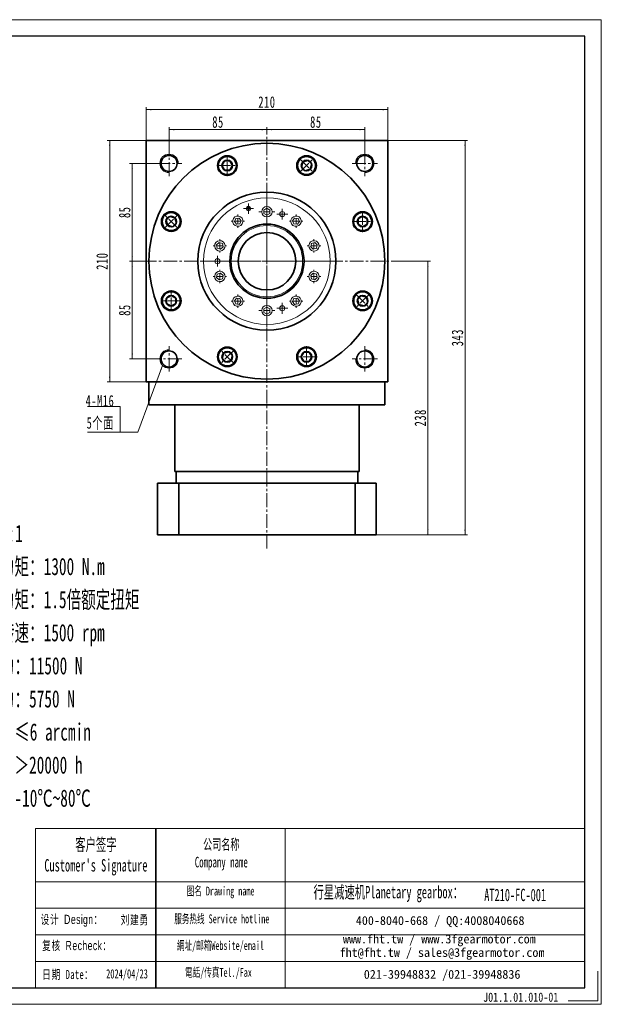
# Model space of a CAD drawing. Header units: millimetres. Extents: x 2030 to 3246, y 2121 to 2978.
# Tile 5 of 5: x 2741 to 3246, y 2121 to 2978. Entities that reach past the tile are written whole.
import ezdxf

# ---------------------------------------------------------------- set-up
doc = ezdxf.new("R2010")
doc.units = ezdxf.units.MM
doc.set_wipeout_variables(frame=1)
doc.linetypes.add('点画线', pattern=[18, 12, -2, 2, -2])
doc.layers.get('0').update_dxf_attribs({"lineweight": 35})
doc.layers.add('6文字层', color=3, linetype='Continuous')
for name, color, linetype, lineweight in [('7标注层', 4, 'Continuous', 18), ('SLD-0', 7, 'Continuous', 18), ('中心线层', 1, '点画线', 18), ('图框_外框线', 7, 'Continuous', 18), ('尺寸线层', 3, 'Continuous', 18), ('粗实线层', 7, 'Continuous', 35)]:
    doc.layers.add(name, color=color, linetype=linetype, lineweight=lineweight)
doc.styles.add('SLDTEXTSTYLE4', font='txt', dxfattribs={"width": 0.611111})
doc.styles.add('标准', font='txt', dxfattribs={"width": 0.667})
doc.styles.add('样式 1', font='txt', dxfattribs={"width": 0.8})
doc.dimstyles.new('a4-1-1.5', dxfattribs={"dimtxt": 4.5, "dimasz": 4.5, "dimexe": 2.25, "dimexo": 0, "dimgap": 0.75, "dimtad": 1, "dimdec": 3, "dimdsep": 46, "dimtxsty": '标准', "dimblk": '_CAXARROW', "dimcen": 0, "dimdle": 9, "dimazin": 2, "dimtfac": 0.707107, "dimtdec": 3, "dimtix": 1, "dimtmove": 2, "dimatfit": 3, "dimfxl": 0, "dimfrac": 2, "dimtolj": 1, "dimarcsym": 0})

# ---------------------------------------------------------------- blocks, each defined once
blk = doc.blocks.new('*X1')
at = {"layer": '尺寸线层', "linetype": 'Continuous'}
blk.add_hatch(color=0, dxfattribs=at).paths.add_polyline_path([(36.94, 58.02), (35.9, 53.6), (34.84, 54)], flags=0)
at = {"layer": '尺寸线层', "color": 0, "linetype": 'Continuous'}
blk.add_line((36.94, 58.02), (15.29, 0), dxfattribs=at)
at = {"layer": '尺寸线层', "color": 0}
for p, q in [((0, 22.42), (-28.41, 22.42)), ((0, 0), (0, 22.42)), ((0, 0), (-28.41, 0)), ((15.29, 0), (0, 0))]:
    blk.add_line(p, q, dxfattribs=at)
at = {"layer": '尺寸线层', "color": 0, "insert": (-5, 2), "char_height": 10, "width": 46.8126, "attachment_point": 9, "line_spacing_factor": 1.15057, "style": '标准'}
blk.add_mtext('\\T1.1;4-M16\\P5个面', dxfattribs=at)
blk = doc.blocks.new('*X2')
at = {"layer": '尺寸线层', "linetype": 'Continuous'}
for points in [[(2850.35, 2899.31), (2854.85, 2899.87), (2854.85, 2898.75)], [(3060.35, 2899.31), (3055.85, 2899.87), (3055.85, 2898.75)]]:
    blk.add_hatch(color=0, dxfattribs=at).paths.add_polyline_path(points, flags=0)
at = {"layer": '尺寸线层', "color": 0, "linetype": 'Continuous'}
for p, q in [((2850.35, 2872.56), (2850.35, 2901.56)), ((2850.35, 2899.31), (3060.35, 2899.31)), ((3060.35, 2872.56), (3060.35, 2901.56))]:
    blk.add_line(p, q, dxfattribs=at)
at = {"layer": '尺寸线层', "color": 0, "insert": (2955.35, 2905.85), "char_height": 10, "width": 27.0117, "attachment_point": 5, "line_spacing_factor": 1.15057, "style": '标准'}
blk.add_mtext('\\T1.1;210', dxfattribs=at)
blk = doc.blocks.new('_CAXARROW')
blk.add_hatch(color=0).paths.add_polyline_path([(0, 0), (-1, 0.125), (-1, -0.125)], flags=0)
blk = doc.blocks.new('*X3')
at = {"layer": '尺寸线层', "linetype": 'Continuous'}
for points in [[(2818.73, 2872.56), (2818.17, 2868.06), (2819.29, 2868.06)], [(2818.73, 2662.56), (2818.17, 2667.06), (2819.29, 2667.06)]]:
    blk.add_hatch(color=0, dxfattribs=at).paths.add_polyline_path(points, flags=0)
at = {"layer": '尺寸线层', "color": 0, "linetype": 'Continuous'}
for p, q in [((2850.35, 2872.56), (2816.48, 2872.56)), ((2818.73, 2662.56), (2818.73, 2872.56)), ((2850.35, 2662.56), (2816.48, 2662.56))]:
    blk.add_line(p, q, dxfattribs=at)
at = {"layer": '尺寸线层', "color": 0, "insert": (2812.18, 2767.56), "char_height": 10, "width": 27.0117, "attachment_point": 5, "rotation": 90, "line_spacing_factor": 1.15057, "style": '标准'}
blk.add_mtext('\\T1.1;210', dxfattribs=at)
blk = doc.blocks.new('*X4')
at = {"layer": '尺寸线层', "linetype": 'Continuous'}
for points in [[(2870.35, 2881.94), (2874.85, 2882.51), (2874.85, 2881.38)], [(2955.35, 2881.94), (2950.85, 2882.51), (2950.85, 2881.38)]]:
    blk.add_hatch(color=0, dxfattribs=at).paths.add_polyline_path(points, flags=0)
at = {"layer": '尺寸线层', "color": 0, "linetype": 'Continuous'}
for p, q in [((2870.35, 2863.56), (2870.35, 2884.19)), ((2870.35, 2881.94), (2955.35, 2881.94)), ((2955.35, 2880.67), (2955.35, 2884.19))]:
    blk.add_line(p, q, dxfattribs=at)
at = {"layer": '尺寸线层', "color": 0, "insert": (2912.85, 2888.49), "char_height": 10, "width": 20, "attachment_point": 5, "line_spacing_factor": 1.15057, "style": '标准'}
blk.add_mtext('\\T1.1;85', dxfattribs=at)
blk = doc.blocks.new('*X5')
at = {"layer": '尺寸线层', "linetype": 'Continuous'}
for points in [[(2955.35, 2881.94), (2959.85, 2882.51), (2959.85, 2881.38)], [(3040.35, 2881.94), (3035.85, 2882.51), (3035.85, 2881.38)]]:
    blk.add_hatch(color=0, dxfattribs=at).paths.add_polyline_path(points, flags=0)
at = {"layer": '尺寸线层', "color": 0, "linetype": 'Continuous'}
for p, q in [((2955.35, 2880.67), (2955.35, 2884.19)), ((2955.35, 2881.94), (3040.35, 2881.94)), ((3040.35, 2863.56), (3040.35, 2884.19))]:
    blk.add_line(p, q, dxfattribs=at)
at = {"layer": '尺寸线层', "color": 0, "insert": (2997.85, 2888.49), "char_height": 10, "width": 20, "attachment_point": 5, "line_spacing_factor": 1.15057, "style": '标准'}
blk.add_mtext('\\T1.1;85', dxfattribs=at)
blk = doc.blocks.new('*X6')
at = {"layer": '尺寸线层', "linetype": 'Continuous'}
for points in [[(2838.32, 2852.56), (2837.76, 2848.06), (2838.89, 2848.06)], [(2838.32, 2767.56), (2837.76, 2772.06), (2838.89, 2772.06)]]:
    blk.add_hatch(color=0, dxfattribs=at).paths.add_polyline_path(points, flags=0)
at = {"layer": '尺寸线层', "color": 0, "linetype": 'Continuous'}
for p, q in [((2859.35, 2852.56), (2836.07, 2852.56)), ((2838.32, 2767.56), (2838.32, 2852.56)), ((2847.35, 2767.56), (2836.07, 2767.56))]:
    blk.add_line(p, q, dxfattribs=at)
at = {"layer": '尺寸线层', "color": 0, "insert": (2831.78, 2810.06), "char_height": 10, "width": 20, "attachment_point": 5, "rotation": 90, "line_spacing_factor": 1.15057, "style": '标准'}
blk.add_mtext('\\T1.1;85', dxfattribs=at)
blk = doc.blocks.new('*X7')
at = {"layer": '尺寸线层', "linetype": 'Continuous'}
for points in [[(2838.32, 2767.56), (2838.89, 2763.06), (2837.76, 2763.06)], [(2838.32, 2682.56), (2838.89, 2687.06), (2837.76, 2687.06)]]:
    blk.add_hatch(color=0, dxfattribs=at).paths.add_polyline_path(points, flags=0)
at = {"layer": '尺寸线层', "color": 0, "linetype": 'Continuous'}
for p, q in [((2847.35, 2767.56), (2836.07, 2767.56)), ((2838.32, 2767.56), (2838.32, 2682.56)), ((2859.35, 2682.56), (2836.07, 2682.56))]:
    blk.add_line(p, q, dxfattribs=at)
at = {"layer": '尺寸线层', "color": 0, "insert": (2831.78, 2725.06), "char_height": 10, "width": 20, "attachment_point": 5, "rotation": 90, "line_spacing_factor": 1.15057, "style": '标准'}
blk.add_mtext('\\T1.1;85', dxfattribs=at)
blk = doc.blocks.new('*X8')
at = {"layer": '尺寸线层', "linetype": 'Continuous'}
for points in [[(3095.2, 2767.56), (3095.76, 2763.06), (3094.63, 2763.06)], [(3095.2, 2529.56), (3095.76, 2534.06), (3094.63, 2534.06)]]:
    blk.add_hatch(color=0, dxfattribs=at).paths.add_polyline_path(points, flags=0)
at = {"layer": '尺寸线层', "color": 0, "linetype": 'Continuous'}
for p, q in [((3063.35, 2767.56), (3097.45, 2767.56)), ((3095.2, 2767.56), (3095.2, 2529.56)), ((3050.35, 2529.56), (3097.45, 2529.56))]:
    blk.add_line(p, q, dxfattribs=at)
at = {"layer": '尺寸线层', "color": 0, "insert": (3088.65, 2631.4), "char_height": 10, "width": 26.3627, "attachment_point": 5, "rotation": 90, "line_spacing_factor": 1.15057, "style": '标准'}
blk.add_mtext('\\T1.1;238', dxfattribs=at)
blk = doc.blocks.new('*X9')
at = {"layer": '尺寸线层', "linetype": 'Continuous'}
for points in [[(3127.48, 2872.56), (3126.91, 2868.06), (3128.04, 2868.06)], [(3127.48, 2529.56), (3126.91, 2534.06), (3128.04, 2534.06)]]:
    blk.add_hatch(color=0, dxfattribs=at).paths.add_polyline_path(points, flags=0)
at = {"layer": '尺寸线层', "color": 0, "linetype": 'Continuous'}
for p, q in [((3060.35, 2872.56), (3129.73, 2872.56)), ((3127.48, 2529.56), (3127.48, 2872.56)), ((3050.35, 2529.56), (3129.73, 2529.56))]:
    blk.add_line(p, q, dxfattribs=at)
at = {"layer": '尺寸线层', "color": 0, "insert": (3120.93, 2701.06), "char_height": 10, "width": 26.0743, "attachment_point": 5, "rotation": 90, "line_spacing_factor": 1.15057, "style": '标准'}
blk.add_mtext('\\T1.1;343', dxfattribs=at)
blk = doc.blocks.new('*X10')
at = {"layer": '中心线层', "linetype": '点画线', "lineweight": 18}
for p, q in [((0, -9.12), (0, 9.12)), ((-9.12, 0), (9.12, 0))]:
    blk.add_line(p, q, dxfattribs=at)
at = {"layer": '粗实线层'}
for p, q in [((-4.62, 0), (-2.31, 4)), ((-4.62, 0), (-2.31, -4)), ((-2.31, 4), (2.31, 4)), ((4.62, 0), (2.31, 4)), ((4.62, 0), (2.31, 4)), ((4.62, 0), (2.31, -4)), ((-2.31, -4), (2.31, -4))]:
    blk.add_line(p, q, dxfattribs=at)
blk.add_circle((0, 0), 4.62, dxfattribs=at)
for start, end in [(0, 180), (180, 360)]:
    blk.add_arc((0, 0), 7.87, start, end, dxfattribs=at)
blk = doc.blocks.new('SW_CENTERMARKSYMBOL_0')
at = {"color": 0, "linetype": 'Continuous', "lineweight": 0}
for p, q in [((-5, 0), (-5.8, 0)), ((0, 0), (-2.5, 0)), ((0, 5), (0, 5.8)), ((0, 0), (0, 2.5)), ((0, 0), (0, -2.5)), ((0, 0), (2.5, 0)), ((5, 0), (5.8, 0)), ((0, -5), (0, -5.8))]:
    blk.add_line(p, q, dxfattribs=at)
blk = doc.blocks.new('SW_CENTERMARKSYMBOL_1')
at = {"color": 0, "linetype": 'Continuous', "lineweight": 0}
for p, q in [((-5, 0), (-7, 0)), ((0, 0), (-2.5, 0)), ((0, 5), (0, 7)), ((0, 0), (0, 2.5)), ((0, 0), (0, -2.5)), ((0, 0), (2.5, 0)), ((5, 0), (7, 0)), ((0, -5), (0, -7))]:
    blk.add_line(p, q, dxfattribs=at)
blk = doc.blocks.new('SW_CENTERMARKSYMBOL_2')
at = {"color": 0, "linetype": 'Continuous', "lineweight": 0}
for p, q in [((-5, 0), (-7, 0)), ((0, 0), (-2.5, 0)), ((0, 5), (0, 7)), ((0, 0), (0, 2.5)), ((0, 0), (0, -2.5)), ((0, 0), (2.5, 0)), ((5, 0), (7, 0)), ((0, -5), (0, -7))]:
    blk.add_line(p, q, dxfattribs=at)
blk = doc.blocks.new('SW_CENTERMARKSYMBOL_3')
at = {"color": 0, "linetype": 'Continuous', "lineweight": 0}
for p, q in [((-5, 0), (-5.8, 0)), ((0, 0), (-2.5, 0)), ((0, 5), (0, 5.8)), ((0, 0), (0, 2.5)), ((0, 0), (0, -2.5)), ((0, 0), (2.5, 0)), ((5, 0), (5.8, 0)), ((0, -5), (0, -5.8))]:
    blk.add_line(p, q, dxfattribs=at)
blk = doc.blocks.new('SW_CENTERMARKSYMBOL_4')
at = {"color": 0, "linetype": 'Continuous', "lineweight": 0}
for p, q in [((-5, 0), (-5.8, 0)), ((0, 0), (-2.5, 0)), ((0, 5), (0, 5.8)), ((0, 0), (0, 2.5)), ((0, 0), (0, -2.5)), ((0, 0), (2.5, 0)), ((5, 0), (5.8, 0)), ((0, -5), (0, -5.8))]:
    blk.add_line(p, q, dxfattribs=at)
blk = doc.blocks.new('SW_CENTERMARKSYMBOL_5')
at = {"color": 0, "linetype": 'Continuous', "lineweight": 0}
for p, q in [((-5, 0), (-5.8, 0)), ((0, 0), (-2.5, 0)), ((0, 5), (0, 5.8)), ((0, 0), (0, 2.5)), ((0, 0), (0, -2.5)), ((0, 0), (2.5, 0)), ((5, 0), (5.8, 0)), ((0, -5), (0, -5.8))]:
    blk.add_line(p, q, dxfattribs=at)
blk = doc.blocks.new('SW_CENTERMARKSYMBOL_6')
at = {"color": 0, "linetype": 'Continuous', "lineweight": 0}
for p, q in [((-5, 0), (-5.8, 0)), ((0, 0), (-2.5, 0)), ((0, 5), (0, 5.8)), ((0, 0), (0, 2.5)), ((0, 0), (0, -2.5)), ((0, 0), (2.5, 0)), ((5, 0), (5.8, 0)), ((0, -5), (0, -5.8))]:
    blk.add_line(p, q, dxfattribs=at)
blk = doc.blocks.new('SW_CENTERMARKSYMBOL_7')
at = {"color": 0, "linetype": 'Continuous', "lineweight": 0}
for p, q in [((-5, 0), (-5.8, 0)), ((0, 0), (-2.5, 0)), ((0, 5), (0, 5.8)), ((0, 0), (0, 2.5)), ((0, 0), (0, -2.5)), ((0, 0), (2.5, 0)), ((5, 0), (5.8, 0)), ((0, -5), (0, -5.8))]:
    blk.add_line(p, q, dxfattribs=at)
blk = doc.blocks.new('SW_CENTERMARKSYMBOL_8')
at = {"color": 0, "linetype": 'Continuous', "lineweight": 0}
for p, q in [((-5, 0), (-5.8, 0)), ((0, 0), (-2.5, 0)), ((0, 5), (0, 5.8)), ((0, 0), (0, 2.5)), ((0, 0), (0, -2.5)), ((0, 0), (2.5, 0)), ((5, 0), (5.8, 0)), ((0, -5), (0, -5.8))]:
    blk.add_line(p, q, dxfattribs=at)
blk = doc.blocks.new('SW_CENTERMARKSYMBOL_9')
at = {"color": 0, "linetype": 'Continuous', "lineweight": 0}
for p, q in [((-5, 0), (-5.8, 0)), ((0, 0), (-2.5, 0)), ((0, 5), (0, 5.8)), ((0, 0), (0, 2.5)), ((0, 0), (0, -2.5)), ((0, 0), (2.5, 0)), ((5, 0), (5.8, 0)), ((0, -5), (0, -5.8))]:
    blk.add_line(p, q, dxfattribs=at)
blk = doc.blocks.new('SW_CENTERMARKSYMBOL_10')
at = {"color": 0, "linetype": 'Continuous', "lineweight": 0}
for p, q in [((0, 5), (0, 57.5)), ((-5, 0), (-57.5, 0)), ((0, 0), (-2.5, 0)), ((0, 0), (0, 2.5)), ((0, 0), (0, -2.5)), ((0, 0), (2.5, 0)), ((5, 0), (57.5, 0)), ((0, -5), (0, -57.5))]:
    blk.add_line(p, q, dxfattribs=at)
blk = doc.blocks.new('SW_CENTERMARKSYMBOL_11')
at = {"color": 0, "linetype": 'Continuous', "lineweight": 0}
for p, q in [((-2.5, 0), (-4.39, 0)), ((0, 0), (-2.5, 0)), ((0, 2.5), (0, 4.39)), ((0, 0), (0, 2.5)), ((0, 0), (0, -2.5)), ((0, 0), (2.5, 0)), ((2.5, 0), (4.39, 0)), ((0, -2.5), (0, -4.39))]:
    blk.add_line(p, q, dxfattribs=at)
blk = doc.blocks.new('SW_CENTERMARKSYMBOL_12')
at = {"color": 0, "linetype": 'Continuous', "lineweight": 0}
for p, q in [((-2.5, 0), (-4.75, 0)), ((0, 0), (-2.5, 0)), ((0, 2.5), (0, 4.75)), ((0, 0), (0, 2.5)), ((0, 0), (0, -2.5)), ((0, 0), (2.5, 0)), ((2.5, 0), (4.75, 0)), ((0, -2.5), (0, -4.75))]:
    blk.add_line(p, q, dxfattribs=at)
blk = doc.blocks.new('SW_CENTERMARKSYMBOL_13')
at = {"color": 0, "linetype": 'Continuous', "lineweight": 0}
for p, q in [((-2.5, 0), (-4.75, 0)), ((0, 0), (-2.5, 0)), ((0, 2.5), (0, 4.75)), ((0, 0), (0, 2.5)), ((0, 0), (0, -2.5)), ((0, 0), (2.5, 0)), ((2.5, 0), (4.75, 0)), ((0, -2.5), (0, -4.75))]:
    blk.add_line(p, q, dxfattribs=at)
blk = doc.blocks.new('SW_CENTERMARKSYMBOL_14')
at = {"color": 0, "linetype": 'Continuous', "lineweight": 0}
for p, q in [((-2.5, 0), (-4.75, 0)), ((0, 0), (-2.5, 0)), ((0, 2.5), (0, 4.75)), ((0, 0), (0, 2.5)), ((0, 0), (0, -2.5)), ((0, 0), (2.5, 0)), ((2.5, 0), (4.75, 0)), ((0, -2.5), (0, -4.75))]:
    blk.add_line(p, q, dxfattribs=at)

msp = doc.modelspace()

# ---------------------------------------------------------------- linework, layer by layer
at = {"color": 7, "linetype": 'Continuous', "lineweight": 15}
for p, q in [((2952.7534, 2812.0564), (2952.6034, 2812.143)), ((2952.6034, 2808.9698), (2952.7534, 2809.0564)), ((2955.3515, 2813.5564), (2952.7534, 2812.0564)), ((2952.7534, 2812.0564), (2952.7534, 2809.0564)), ((2952.7534, 2812.0564), (2952.9034, 2811.9698)), ((2952.9034, 2809.143), (2952.7534, 2809.0564)), ((2952.7534, 2809.0564), (2955.3515, 2807.5564)), ((2955.3515, 2813.7296), (2955.3515, 2813.5564)), ((2957.9496, 2812.0564), (2955.3515, 2813.5564)), ((2955.3515, 2813.3832), (2955.3515, 2813.5564)), ((2955.3515, 2807.5564), (2957.9496, 2809.0564)), ((2957.7996, 2811.9698), (2957.9496, 2812.0564)), ((2957.7996, 2809.143), (2957.9496, 2809.0564)), ((2958.0996, 2812.143), (2957.9496, 2812.0564)), ((2957.9496, 2809.0564), (2957.9496, 2812.0564)), ((2958.0996, 2808.9698), (2957.9496, 2809.0564)), ((2927.0932, 2802.0306), (2926.9209, 2802.0125)), ((2928.3134, 2804.7712), (2927.0932, 2802.0306)), ((2927.0932, 2802.0306), (2927.2654, 2802.0487)), ((2927.0932, 2802.0306), (2928.8565, 2799.6035)), ((2928.2116, 2804.9113), (2928.3134, 2804.7712)), ((2931.297, 2805.0848), (2928.3134, 2804.7712)), ((2928.4152, 2804.6311), (2928.3134, 2804.7712)), ((2928.7861, 2799.4453), (2928.8565, 2799.6035)), ((2928.8565, 2799.6035), (2931.8401, 2799.9171)), ((2928.927, 2799.7617), (2928.8565, 2799.6035)), ((2931.2265, 2804.9266), (2931.297, 2805.0848)), ((2931.3674, 2805.243), (2931.297, 2805.0848)), ((2933.0603, 2802.6577), (2931.297, 2805.0848)), ((2931.7383, 2800.0572), (2931.8401, 2799.9171)), ((2931.8401, 2799.9171), (2933.0603, 2802.6577)), ((2931.9419, 2799.777), (2931.8401, 2799.9171)), ((2932.8881, 2802.6396), (2933.0603, 2802.6577)), ((2933.2326, 2802.6758), (2933.0603, 2802.6577)), ((2955.3515, 2807.7296), (2955.3515, 2807.5564)), ((2955.3515, 2807.3832), (2955.3515, 2807.5564)), ((2977.4705, 2802.6758), (2977.6427, 2802.6577)), ((2979.4061, 2805.0848), (2977.6427, 2802.6577)), ((2977.6427, 2802.6577), (2978.8629, 2799.9171)), ((2977.815, 2802.6396), (2977.6427, 2802.6577)), ((2978.7611, 2799.777), (2978.8629, 2799.9171)), ((2978.9647, 2800.0572), (2978.8629, 2799.9171)), ((2978.8629, 2799.9171), (2981.8465, 2799.6035)), ((2979.4061, 2805.0848), (2979.3356, 2805.243)), ((2982.3896, 2804.7712), (2979.4061, 2805.0848)), ((2979.4061, 2805.0848), (2979.4765, 2804.9266)), ((2981.776, 2799.7617), (2981.8465, 2799.6035)), ((2981.8465, 2799.6035), (2983.6098, 2802.0306)), ((2981.9169, 2799.4453), (2981.8465, 2799.6035)), ((2982.2878, 2804.6311), (2982.3896, 2804.7712)), ((2982.4914, 2804.9113), (2982.3896, 2804.7712)), ((2983.6098, 2802.0306), (2982.3896, 2804.7712)), ((2983.4376, 2802.0487), (2983.6098, 2802.0306)), ((2983.7821, 2802.0125), (2983.6098, 2802.0306)), ((2913.8324, 2783.7786), (2911.6029, 2781.7712)), ((2913.7963, 2783.948), (2913.8324, 2783.7786)), ((2916.6855, 2782.8515), (2913.8324, 2783.7786)), ((2913.8684, 2783.6092), (2913.8324, 2783.7786)), ((2916.5568, 2782.7356), (2916.6855, 2782.8515)), ((2916.8142, 2782.9674), (2916.6855, 2782.8515)), ((2917.3093, 2779.9171), (2916.6855, 2782.8515)), ((2994.0175, 2782.8515), (2993.3938, 2779.9171)), ((2993.8888, 2782.9674), (2994.0175, 2782.8515)), ((2996.8707, 2783.7786), (2994.0175, 2782.8515)), ((2994.1462, 2782.7356), (2994.0175, 2782.8515)), ((2996.8707, 2783.7786), (2996.8347, 2783.6092)), ((2996.8707, 2783.7786), (2996.9067, 2783.948)), ((2999.1001, 2781.7712), (2996.8707, 2783.7786)), ((2911.4382, 2781.8247), (2911.6029, 2781.7712)), ((2911.6029, 2781.7712), (2912.2267, 2778.8368)), ((2911.7676, 2781.7177), (2911.6029, 2781.7712)), ((2912.2267, 2778.8368), (2912.0979, 2778.7209)), ((2912.2267, 2778.8368), (2912.3554, 2778.9526)), ((2912.2267, 2778.8368), (2915.0798, 2777.9097)), ((2915.0438, 2778.0791), (2915.0798, 2777.9097)), ((2915.0798, 2777.9097), (2917.3093, 2779.9171)), ((2915.1158, 2777.7403), (2915.0798, 2777.9097)), ((2917.1445, 2779.9706), (2917.3093, 2779.9171)), ((2917.474, 2779.8636), (2917.3093, 2779.9171)), ((2993.229, 2779.8636), (2993.3938, 2779.9171)), ((2993.5585, 2779.9706), (2993.3938, 2779.9171)), ((2993.3938, 2779.9171), (2995.6232, 2777.9097)), ((2995.5872, 2777.7403), (2995.6232, 2777.9097)), ((2995.6232, 2777.9097), (2998.4764, 2778.8368)), ((2995.6592, 2778.0791), (2995.6232, 2777.9097)), ((2998.3477, 2778.9526), (2998.4764, 2778.8368)), ((2998.4764, 2778.8368), (2999.1001, 2781.7712)), ((2998.6051, 2778.7209), (2998.4764, 2778.8368)), ((2998.9354, 2781.7177), (2999.1001, 2781.7712)), ((2999.2648, 2781.8247), (2999.1001, 2781.7712)), ((2915.0798, 2757.2031), (2912.2267, 2756.2761)), ((2915.0438, 2757.0337), (2915.0798, 2757.2031)), ((2915.1158, 2757.3725), (2915.0798, 2757.2031)), ((2917.3093, 2755.1957), (2915.0798, 2757.2031)), ((2995.6232, 2757.2031), (2993.3938, 2755.1957)), ((2995.5872, 2757.3725), (2995.6232, 2757.2031)), ((2998.4764, 2756.2761), (2995.6232, 2757.2031)), ((2995.6592, 2757.0337), (2995.6232, 2757.2031)), ((2911.4382, 2753.2881), (2911.6029, 2753.3416)), ((2912.2267, 2756.2761), (2911.6029, 2753.3416)), ((2911.7676, 2753.3952), (2911.6029, 2753.3416)), ((2911.6029, 2753.3416), (2913.8324, 2751.3342)), ((2912.0979, 2756.392), (2912.2267, 2756.2761)), ((2912.3554, 2756.1602), (2912.2267, 2756.2761)), ((2913.8324, 2751.3342), (2913.7963, 2751.1648)), ((2913.8324, 2751.3342), (2916.6855, 2752.2613)), ((2913.8324, 2751.3342), (2913.8684, 2751.5037)), ((2916.5568, 2752.3772), (2916.6855, 2752.2613)), ((2916.6855, 2752.2613), (2917.3093, 2755.1957)), ((2916.8142, 2752.1454), (2916.6855, 2752.2613)), ((2917.1445, 2755.1422), (2917.3093, 2755.1957)), ((2917.474, 2755.2493), (2917.3093, 2755.1957)), ((2993.229, 2755.2493), (2993.3938, 2755.1957)), ((2993.3938, 2755.1957), (2994.0175, 2752.2613)), ((2993.5585, 2755.1422), (2993.3938, 2755.1957)), ((2993.8888, 2752.1454), (2994.0175, 2752.2613)), ((2994.1462, 2752.3772), (2994.0175, 2752.2613)), ((2994.0175, 2752.2613), (2996.8707, 2751.3342)), ((2996.8347, 2751.5037), (2996.8707, 2751.3342)), ((2996.8707, 2751.3342), (2999.1001, 2753.3416)), ((2996.9067, 2751.1648), (2996.8707, 2751.3342)), ((2998.4764, 2756.2761), (2998.3477, 2756.1602)), ((2998.4764, 2756.2761), (2998.6051, 2756.392)), ((2999.1001, 2753.3416), (2998.4764, 2756.2761)), ((2998.9354, 2753.3952), (2999.1001, 2753.3416)), ((2999.2648, 2753.2881), (2999.1001, 2753.3416)), ((2926.9209, 2733.1004), (2927.0932, 2733.0823)), ((2928.8565, 2735.5093), (2927.0932, 2733.0823)), ((2927.0932, 2733.0823), (2928.3134, 2730.3416)), ((2927.2654, 2733.0642), (2927.0932, 2733.0823)), ((2928.7861, 2735.6675), (2928.8565, 2735.5093)), ((2931.8401, 2735.1957), (2928.8565, 2735.5093)), ((2928.927, 2735.3511), (2928.8565, 2735.5093)), ((2931.297, 2730.028), (2933.0603, 2732.4551)), ((2931.7383, 2735.0556), (2931.8401, 2735.1957)), ((2931.9419, 2735.3359), (2931.8401, 2735.1957)), ((2933.0603, 2732.4551), (2931.8401, 2735.1957)), ((2932.8881, 2732.4732), (2933.0603, 2732.4551)), ((2933.2326, 2732.437), (2933.0603, 2732.4551)), ((2977.4705, 2732.437), (2977.6427, 2732.4551)), ((2978.8629, 2735.1957), (2977.6427, 2732.4551)), ((2977.815, 2732.4732), (2977.6427, 2732.4551)), ((2977.6427, 2732.4551), (2979.4061, 2730.028)), ((2978.7611, 2735.3359), (2978.8629, 2735.1957)), ((2981.8465, 2735.5093), (2978.8629, 2735.1957)), ((2978.9647, 2735.0556), (2978.8629, 2735.1957)), ((2981.776, 2735.3511), (2981.8465, 2735.5093)), ((2981.9169, 2735.6675), (2981.8465, 2735.5093)), ((2983.6098, 2733.0823), (2981.8465, 2735.5093)), ((2982.3896, 2730.3416), (2983.6098, 2733.0823)), ((2983.6098, 2733.0823), (2983.4376, 2733.0642)), ((2983.6098, 2733.0823), (2983.7821, 2733.1004)), ((2928.2116, 2730.2015), (2928.3134, 2730.3416)), ((2928.4152, 2730.4818), (2928.3134, 2730.3416)), ((2928.3134, 2730.3416), (2931.297, 2730.028)), ((2931.297, 2730.028), (2931.2265, 2730.1863)), ((2931.297, 2730.028), (2931.3674, 2729.8698)), ((2952.6034, 2726.143), (2952.7534, 2726.0564)), ((2952.6034, 2722.9698), (2952.7534, 2723.0564)), ((2955.3515, 2727.5564), (2952.7534, 2726.0564)), ((2952.7534, 2726.0564), (2952.7534, 2723.0564)), ((2952.9034, 2725.9698), (2952.7534, 2726.0564)), ((2952.9034, 2723.143), (2952.7534, 2723.0564)), ((2952.7534, 2723.0564), (2955.3515, 2721.5564)), ((2955.3515, 2727.7296), (2955.3515, 2727.5564)), ((2957.9496, 2726.0564), (2955.3515, 2727.5564)), ((2955.3515, 2727.3832), (2955.3515, 2727.5564)), ((2955.3515, 2721.5564), (2957.9496, 2723.0564)), ((2957.7996, 2725.9698), (2957.9496, 2726.0564)), ((2957.9496, 2723.0564), (2957.7996, 2723.143)), ((2958.0996, 2726.143), (2957.9496, 2726.0564)), ((2957.9496, 2723.0564), (2957.9496, 2726.0564)), ((2957.9496, 2723.0564), (2958.0996, 2722.9698)), ((2979.3356, 2729.8698), (2979.4061, 2730.028)), ((2979.4061, 2730.028), (2982.3896, 2730.3416)), ((2979.4765, 2730.1863), (2979.4061, 2730.028)), ((2982.2878, 2730.4818), (2982.3896, 2730.3416)), ((2982.4914, 2730.2015), (2982.3896, 2730.3416)), ((2955.3515, 2721.7296), (2955.3515, 2721.5564)), ((2955.3515, 2721.3832), (2955.3515, 2721.5564))]:
    msp.add_line(p, q, dxfattribs=at)
msp.add_line((2858.7692, 2274.2192), (2858.7692, 2135.8398))
for centre, radius in [((2955.3515, 2767.5564), 55), ((2939.3086, 2813.2477), 1.8934), ((2939.3086, 2813.2477), 1.3491), ((2955.3515, 2810.5564), 4.5), ((2968.6392, 2808.4518), 2.25), ((2955.3515, 2767.5564), 31), ((2912.3515, 2767.5564), 2.25), ((2955.3515, 2724.5564), 4.5), ((2968.6392, 2726.661), 2.25)]:
    msp.add_circle(centre, radius, dxfattribs=at)
for centre, radius, start, end in [((2955.3515, 2767.5564), 32.2288, 90.0005486, 180), ((2930.0768, 2802.3441), 4.5, 36, 216), ((2930.0768, 2802.3441), 4.5, 216, 36), ((2955.3515, 2767.5564), 32.231, 270, 90), ((2980.6263, 2802.3441), 4.5, 144, 324), ((2980.6263, 2802.3441), 4.5, 324, 144), ((2914.4561, 2780.8441), 4.5, 72, 252), ((2914.4561, 2780.8441), 4.5, 252, 72), ((2996.2469, 2780.8441), 4.5, 108, 288), ((2996.2469, 2780.8441), 4.5, 288, 108), ((2955.3515, 2767.5564), 32.2288, 180, 270.0010412), ((2914.4561, 2754.2687), 4.5, 108, 288), ((2914.4561, 2754.2687), 4.5, 288, 108), ((2996.2469, 2754.2687), 4.5, 72, 252), ((2996.2469, 2754.2687), 4.5, 252, 72), ((2930.0768, 2732.7687), 4.5, 144, 324), ((2930.0768, 2732.7687), 4.5, 324, 144), ((2980.6263, 2732.7687), 4.5, 36, 216), ((2980.6263, 2732.7687), 4.5, 216, 36)]:
    msp.add_arc(centre, radius, start, end, dxfattribs=at)
at = {"layer": '7标注层', "color": 0}
msp.add_line((2754.3836, 2274.2192), (2754.3836, 2135.8635), dxfattribs=at)
at = {"layer": '中心线层', "lineweight": 0}
msp.add_line((2955.3515, 2517.718), (2955.3515, 2880.6651), dxfattribs=at)
at = {"layer": '中心线层'}
for p, q in [((2870.3515, 2841.5564), (2870.3515, 2863.5564)), ((3040.3515, 2863.5564), (3040.3515, 2841.5564)), ((2859.3515, 2852.5564), (2881.3515, 2852.5564)), ((3029.3515, 2852.5564), (3051.3515, 2852.5564)), ((2847.3515, 2767.5564), (3063.3515, 2767.5564)), ((2870.3515, 2671.5564), (2870.3515, 2693.5564)), ((3040.3515, 2693.5564), (3040.3515, 2671.5564)), ((2881.3515, 2682.5564), (2859.3515, 2682.5564)), ((3051.3515, 2682.5564), (3029.3515, 2682.5564))]:
    msp.add_line(p, q, dxfattribs=at)
at = {"layer": '图框_外框线'}
for p, q in [((2754.3836, 2274.2192), (2858.7692, 2274.2192)), ((2858.7692, 2274.2192), (2858.7692, 2135.8635)), ((2858.7692, 2274.2192), (3231.4558, 2274.2192)), ((2971.2377, 2274.2192), (2971.2377, 2135.8635)), ((2754.3836, 2228.0498), (2858.7692, 2228.0498)), ((2858.7692, 2228.0498), (3231.4558, 2228.0498)), ((2754.3836, 2204.9651), (3231.4558, 2204.9651)), ((2754.3836, 2181.8804), (3231.4558, 2181.8804)), ((2754.3836, 2158.7957), (3231.4558, 2158.7957))]:
    msp.add_line(p, q, dxfattribs=at)
at = {"layer": '图框_外框线', "color": 3}
msp.add_lwpolyline([(3242.9854, 2150.2755), (3242.9854, 2124.3339), (3217.0438, 2124.3339)], dxfattribs=at)
at = {"layer": '粗实线层'}
for p, q in [((2850.3515, 2662.5564), (2850.3515, 2872.5564)), ((2850.3515, 2872.5564), (3060.3515, 2872.5564)), ((3060.3515, 2662.5564), (3060.3515, 2872.5564)), ((3060.3515, 2662.5564), (2850.3515, 2662.5564)), ((2852.8515, 2662.5564), (2852.8515, 2642.5564)), ((3057.8515, 2642.5564), (3057.8515, 2662.5564)), ((3057.8515, 2662.5564), (3057.8515, 2642.5564)), ((2852.8515, 2642.5564), (3057.8515, 2642.5564)), ((2875.3515, 2584.5564), (2875.3515, 2642.5564)), ((3035.3515, 2584.5564), (3035.3515, 2642.5564)), ((3035.3515, 2584.5564), (3035.3515, 2642.5564)), ((2875.3515, 2584.5564), (3035.3515, 2584.5564)), ((2876.3515, 2574.5564), (2876.3515, 2584.5564)), ((3034.3515, 2584.5564), (3034.3515, 2574.5564)), ((3034.3515, 2574.5564), (3034.3515, 2584.5564)), ((3050.3515, 2574.5564), (2860.3515, 2574.5564)), ((2860.3515, 2529.5564), (2860.3515, 2574.5564)), ((2876.3515, 2574.5564), (2865.3515, 2574.5564)), ((2878.7624, 2529.5564), (2878.7624, 2574.5564)), ((3031.9406, 2529.5564), (3031.9406, 2574.5564)), ((3050.3515, 2529.5564), (3050.3515, 2574.5564)), ((2860.3515, 2529.5564), (3050.3515, 2529.5564))]:
    msp.add_line(p, q, dxfattribs=at)
for centre, radius in [((2955.3515, 2767.5564), 102.5), ((2870.3515, 2852.5564), 7), ((3040.3515, 2852.5564), 7), ((2920.91, 2850.7056), 8.5), ((2989.793, 2850.7056), 8.5), ((2955.3515, 2767.5564), 60), ((2872.2024, 2801.9979), 8.5), ((3038.5007, 2801.9979), 8.5), ((2955.3515, 2767.5564), 32.25), ((2955.3515, 2767.5564), 25), ((2872.2024, 2733.1149), 8.5), ((3038.5007, 2733.1149), 8.5), ((2870.3515, 2682.5564), 7), ((2920.91, 2684.4073), 8.5), ((2989.793, 2684.4073), 8.5), ((3040.3515, 2682.5564), 7)]:
    msp.add_circle(centre, radius, dxfattribs=at)
at = {"layer": '粗实线层', "lineweight": 18}
for centre, start, end in [((2870.3515, 2852.5564), 0, 270), ((3040.3515, 2852.5564), 270, 180), ((2870.3515, 2682.5564), 90, 0), ((3040.3515, 2682.5564), 180, 90)]:
    msp.add_arc(centre, 8, start, end, dxfattribs=at)

# ---------------------------------------------------------------- block references
at = {"color": 7, "linetype": 'Continuous', "lineweight": 0}
for name, p in [('SW_CENTERMARKSYMBOL_10', (2955.3515, 2767.5564)), ('SW_CENTERMARKSYMBOL_11', (2939.3086, 2813.2477)), ('SW_CENTERMARKSYMBOL_1', (2955.3515, 2810.5564)), ('SW_CENTERMARKSYMBOL_3', (2930.0768, 2802.3441)), ('SW_CENTERMARKSYMBOL_12', (2968.6392, 2808.4518)), ('SW_CENTERMARKSYMBOL_9', (2980.6263, 2802.3441)), ('SW_CENTERMARKSYMBOL_4', (2914.4561, 2780.8441)), ('SW_CENTERMARKSYMBOL_8', (2996.2469, 2780.8441)), ('SW_CENTERMARKSYMBOL_13', (2912.3515, 2767.5564)), ('SW_CENTERMARKSYMBOL_5', (2914.4561, 2754.2687)), ('SW_CENTERMARKSYMBOL_7', (2996.2469, 2754.2687)), ('SW_CENTERMARKSYMBOL_0', (2930.0768, 2732.7687)), ('SW_CENTERMARKSYMBOL_2', (2955.3515, 2724.5564)), ('SW_CENTERMARKSYMBOL_14', (2968.6392, 2726.661)), ('SW_CENTERMARKSYMBOL_6', (2980.6263, 2732.7687))]:
    msp.add_blockref(name, p, dxfattribs=at)
at = {"layer": '尺寸线层'}
msp.add_blockref('*X1', (2827.753, 2618.8834), dxfattribs=at)
at = {"layer": '粗实线层', "rotation": 315.0000000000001}
msp.add_blockref('*X10', (2989.793, 2850.7056), dxfattribs=at)

# ---------------------------------------------------------------- texts
at = {"layer": '6文字层', "insert": (3143.2124, 2131.6553), "char_height": 8, "width": 43.304423, "attachment_point": 1, "style": '样式 1'}
msp.add_mtext('J01.1.01.010-01', dxfattribs=at)
at = {"layer": 'SLD-0', "color": 1, "attachment_point": 2}
for s, insert, char_height, width, style in [("{\\fSimSun|b1|i0|c134|p2;客户签字\\PCustomer's Signature}", (2806.7563, 2265.6777), 10.772862, 134.015513, 'SLDTEXTSTYLE4'), ('{\\fSimSun|b1|i0|c134|p2;公司名称\\PCompany name}', (2915.7167, 2265.1058), 9.233882, 119.549936, 'SLDTEXTSTYLE4'), ('{\\fSimSun|b1|i0|c134|p2;  \\H1.1667x;行星减速机Planetary gearbox\\fSimSun|b0|i0|c134|p2;：}', (3056.9459, 2224.388), 9.233882, 145.227167, 'SLDTEXTSTYLE4'), ('{\\fSimSun|b1|i0|c134|p2;图名 Drawing name}', (2915.0856, 2223.7945), 7.694901, 98.407664, 'SLDTEXTSTYLE4'), ('AT210-FC-001', (3171.0265, 2221.9364), 10.772862, 78.399286, 'SLDTEXTSTYLE4'), ('{\\fSimSun|b0|i0|c134|p2;\\T1.1;设计 \\fArial|b0|i0|c0|p34;Design\\fSimSun|b0|i0|c134|p2;：}', (2785.8019, 2199.2806), 8, 142.443017, '标准'), ('{\\fSimSun|b1|i0|c134|p2;服务热线 Service hotline}', (2916.1767, 2199.598), 7.694901, 109.635592, 'SLDTEXTSTYLE4'), ('{\\fSimSun|b0|i0|c134|p2;\\T1.1;刘建勇}', (2840.5793, 2198.901), 8, 31.971711, '标准'), ('{\\fSimSun|b0|i0|c134|p2;\\T1.1;复核 \\fArial|b0|i0|c0|p34;Recheck\\fSimSun|b0|i0|c134|p2;：}', (2790.2936, 2176.541), 8, 137.312191, '标准'), ('{\\fSimSun|b1|i0|c134|p2;網址/邮箱Website/email}', (2914.9786, 2176.4145), 7.694901, 114.120332, 'SLDTEXTSTYLE4'), ('{\\T1.1;日期 Date：}', (2782.4002, 2151.3931), 8, 127.798446, '标准'), ('2024/04/23', (2833.776, 2151.9358), 8, 31.971711, '标准'), ('{\\fSimSun|b1|i0|c134|p2;電話/传真Tel./Fax}', (2913.2546, 2153.0502), 7.694901, 115.492865, 'SLDTEXTSTYLE4')]:
    msp.add_mtext(s, dxfattribs=dict(at, insert=insert, char_height=char_height, width=width, style=style))
at = {"layer": 'SLD-0', "color": 1, "char_height": 7.694901, "attachment_point": 2}
for s, insert, width in [('{\\fSimSun|b1|i0|c134|p2;400-8040-668 / QQ:4008040668}', (3105.859, 2198.1277), 224.040202), ('{\\fSimSun|b1|i0|c134|p2;www.fht.tw / www.3fgearmotor.com }', (3105.1495, 2182.1002), 224.292409), ('{\\fSimSun|b1|i0|c134|p2;fht@fht.tw / sales@3fgearmotor.com }', (3107.4946, 2170.3829), 224.292409), ('{\\fSimSun|b1|i0|c134|p2;021-39948832 /021-39948836 }', (3107.575, 2151.3677), 171.264222)]:
    msp.add_mtext(s, dxfattribs=dict(at, insert=insert, width=width))
at = {"layer": '尺寸线层', "insert": (2672.6368, 2567.1649), "char_height": 11.907, "width": 230.0083, "attachment_point": 1, "line_spacing_factor": 1.15057, "style": '标准'}
msp.add_mtext('{\\H1.25976x;\\W0.97451x;性能参数：}\\P{\\H1.25976x;\\W0.97451x;减速比：1:1}\\P{\\H1.25976x;\\W0.97451x;额定输出力矩：1300 N.m}\\P{\\H1.25976x;\\W0.97451x;最大加速力矩：1.5倍额定扭矩}\\P{\\H1.25976x;\\W0.97451x;额定输入转速：1500 rpm}\\P{\\H1.25976x;\\W0.97451x;容许径向力：11500 N}\\P{\\H1.25976x;\\W0.97451x;容许轴向力：5750 N}\\P{\\H1.25976x;\\W0.97451x;回程间隙：≤6 arcmin}\\P{\\H1.25976x;\\W0.97451x;使用寿命：＞20000 h}\\P{\\H1.25976x;\\W0.97451x;使用温度：-10℃~80℃}', dxfattribs=at)

# ---------------------------------------------------------------- dimensions: what is measured, and where the dimension line sits
at = {"layer": '尺寸线层'}
for base, p1, p2, picture, middle in [((3060.3515, 2899.3079), (2850.3515, 2872.5564), (3060.3515, 2872.5564), '*X2', (2955.3515, 2905.8544)), ((2955.3515, 2881.9425), (2870.3515, 2863.5564), (2955.3515, 2880.6651), '*X4', (2912.8515, 2888.489)), ((3040.3515, 2881.9425), (2955.3515, 2880.6651), (3040.3515, 2863.5564), '*X5', (2997.8515, 2888.489))]:
    dim = msp.add_linear_dim(base=base, p1=p1, p2=p2, dimstyle='a4-1-1.5', override={"dimtxt": 10, "dimsah": 1, "dimtfill": 1, "dimtzin": 8}, dxfattribs=at)
    dim.commit()
    dim.dimension.update_dxf_attribs({"geometry": picture, "text_midpoint": middle, "dimtype": 160})
for base, p1, p2, angle, picture, middle in [((2818.7296, 2872.5564), (2850.3515, 2662.5564), (2850.3515, 2872.5564), 90, '*X3', (2812.1831, 2767.5564)), ((3127.4773, 2872.5564), (3050.3515, 2529.5564), (3060.3515, 2872.5564), 90, '*X9', (3120.9308, 2701.0564)), ((2838.324, 2852.5564), (2847.3515, 2767.5564), (2859.3515, 2852.5564), 90, '*X6', (2831.7775, 2810.0564)), ((2838.324, 2682.5564), (2847.3515, 2767.5564), (2859.3515, 2682.5564), 270, '*X7', (2831.7775, 2725.0564)), ((3095.1958, 2529.5564), (3063.3515, 2767.5564), (3050.3515, 2529.5564), 270, '*X8', (3088.6493, 2631.404))]:
    dim = msp.add_linear_dim(base=base, p1=p1, p2=p2, angle=angle, dimstyle='a4-1-1.5', override={"dimtxt": 10, "dimsah": 1, "dimtfill": 1, "dimtzin": 8}, dxfattribs=at)
    dim.commit()
    dim.dimension.update_dxf_attribs({"geometry": picture, "text_midpoint": middle, "dimtype": 160})

# ---------------------------------------------------------------- next in the draw order: wipeouts: each hides what was drawn before it
for points in [[(2928.775, 2850.7056), (2928.6825, 2851.9082), (2928.6825, 2851.9082), (2928.036, 2854.034), (2926.8207, 2855.8942), (2925.1338, 2857.3402), (2923.1097, 2858.2567), (2920.91, 2858.5706), (2920.91, 2858.5706), (2920.91, 2858.5706), (2918.7104, 2858.2567), (2916.6863, 2857.3402), (2914.9993, 2855.8942), (2913.784, 2854.034), (2913.1375, 2851.9082), (2913.1375, 2851.9082), (2913.045, 2850.7056), (2913.045, 2850.7056), (2913.045, 2850.7056), (2913.313, 2848.67), (2914.0987, 2846.7731), (2915.3486, 2845.1442), (2916.9775, 2843.8943), (2918.8744, 2843.1086), (2920.91, 2842.8406), (2920.91, 2842.8406), (2920.91, 2842.8406), (2923.3404, 2843.2255), (2925.5329, 2844.3427), (2927.2729, 2846.0826), (2928.3901, 2848.2752)], [(2877.7638, 2807.5593), (2876.8479, 2808.3443), (2876.8479, 2808.3443), (2874.8876, 2809.3903), (2872.713, 2809.8463), (2870.4976, 2809.6759), (2868.4183, 2808.8928), (2866.641, 2807.5593), (2866.641, 2807.5593), (2866.641, 2807.5593), (2865.3075, 2805.782), (2864.5243, 2803.7027), (2864.354, 2801.4873), (2864.81, 2799.3127), (2865.856, 2797.3523), (2865.856, 2797.3523), (2866.641, 2796.4365), (2866.641, 2796.4365), (2866.641, 2796.4365), (2868.2699, 2795.1866), (2870.1667, 2794.4009), (2872.2024, 2794.1329), (2874.238, 2794.4009), (2876.1349, 2795.1866), (2877.7638, 2796.4365), (2877.7638, 2796.4365), (2877.7638, 2796.4365), (2879.2101, 2798.4273), (2879.9705, 2800.7676), (2879.9705, 2803.2283), (2879.2101, 2805.5686)], [(3038.5007, 2794.1329), (3039.7033, 2794.2254), (3039.7033, 2794.2254), (3041.8291, 2794.8719), (3043.6893, 2796.0872), (3045.1353, 2797.7742), (3046.0518, 2799.7983), (3046.3657, 2801.9979), (3046.3657, 2801.9979), (3046.3657, 2801.9979), (3046.0518, 2804.1976), (3045.1353, 2806.2217), (3043.6893, 2807.9087), (3041.8291, 2809.1239), (3039.7033, 2809.7704), (3039.7033, 2809.7704), (3038.5007, 2809.8629), (3038.5007, 2809.8629), (3038.5007, 2809.8629), (3036.4651, 2809.5949), (3034.5682, 2808.8092), (3032.9393, 2807.5593), (3031.6894, 2805.9304), (3030.9037, 2804.0335), (3030.6357, 2801.9979), (3030.6357, 2801.9979), (3030.6357, 2801.9979), (3031.0206, 2799.5675), (3032.1378, 2797.375), (3033.8777, 2795.635), (3036.0703, 2794.5179)], [(2872.2024, 2740.9799), (2870.9997, 2740.8874), (2870.9997, 2740.8874), (2868.8739, 2740.2409), (2867.0138, 2739.0256), (2865.5677, 2737.3386), (2864.6512, 2735.3146), (2864.3374, 2733.1149), (2864.3374, 2733.1149), (2864.3374, 2733.1149), (2864.6512, 2730.9153), (2865.5677, 2728.8912), (2867.0138, 2727.2042), (2868.8739, 2725.9889), (2870.9997, 2725.3424), (2870.9997, 2725.3424), (2872.2024, 2725.2499), (2872.2024, 2725.2499), (2872.2024, 2725.2499), (2874.238, 2725.5179), (2876.1349, 2726.3036), (2877.7638, 2727.5535), (2879.0136, 2729.1824), (2879.7994, 2731.0793), (2880.0674, 2733.1149), (2880.0674, 2733.1149), (2880.0674, 2733.1149), (2879.6824, 2735.5453), (2878.5653, 2737.7378), (2876.8253, 2739.4778), (2874.6328, 2740.595)], [(3032.9393, 2727.5535), (3033.8551, 2726.7685), (3033.8551, 2726.7685), (3035.8154, 2725.7225), (3037.99, 2725.2665), (3040.2054, 2725.4369), (3042.2848, 2726.2201), (3044.0621, 2727.5535), (3044.0621, 2727.5535), (3044.0621, 2727.5535), (3045.3955, 2729.3308), (3046.1787, 2731.4102), (3046.3491, 2733.6255), (3045.8931, 2735.8002), (3044.8471, 2737.7605), (3044.8471, 2737.7605), (3044.0621, 2738.6763), (3044.0621, 2738.6763), (3044.0621, 2738.6763), (3042.4332, 2739.9262), (3040.5363, 2740.7119), (3038.5007, 2740.9799), (3036.4651, 2740.7119), (3034.5682, 2739.9262), (3032.9393, 2738.6763), (3032.9393, 2738.6763), (3032.9393, 2738.6763), (3031.4929, 2736.6855), (3030.7325, 2734.3453), (3030.7325, 2731.8845), (3031.4929, 2729.5443)], [(2915.3486, 2689.9687), (2914.5636, 2689.0528), (2914.5636, 2689.0528), (2913.5176, 2687.0925), (2913.0616, 2684.9179), (2913.232, 2682.7025), (2914.0152, 2680.6232), (2915.3486, 2678.8459), (2915.3486, 2678.8459), (2915.3486, 2678.8459), (2917.1259, 2677.5124), (2919.2053, 2676.7292), (2921.4206, 2676.5588), (2923.5953, 2677.0149), (2925.5556, 2678.0609), (2925.5556, 2678.0609), (2926.4714, 2678.8459), (2926.4714, 2678.8459), (2926.4714, 2678.8459), (2927.7213, 2680.4748), (2928.507, 2682.3716), (2928.775, 2684.4073), (2928.507, 2686.4429), (2927.7213, 2688.3398), (2926.4714, 2689.9687), (2926.4714, 2689.9687), (2926.4714, 2689.9687), (2924.4806, 2691.415), (2922.1404, 2692.1754), (2919.6797, 2692.1754), (2917.3394, 2691.415)], [(2981.928, 2684.4073), (2982.0205, 2683.2046), (2982.0205, 2683.2046), (2982.667, 2681.0788), (2983.8823, 2679.2187), (2985.5693, 2677.7726), (2987.5934, 2676.8561), (2989.793, 2676.5423), (2989.793, 2676.5423), (2989.793, 2676.5423), (2991.9927, 2676.8561), (2994.0168, 2677.7726), (2995.7038, 2679.2187), (2996.919, 2681.0788), (2997.5655, 2683.2046), (2997.5655, 2683.2046), (2997.658, 2684.4073), (2997.658, 2684.4073), (2997.658, 2684.4073), (2997.39, 2686.4429), (2996.6043, 2688.3398), (2995.3544, 2689.9687), (2993.7255, 2691.2185), (2991.8286, 2692.0043), (2989.793, 2692.2723), (2989.793, 2692.2723), (2989.793, 2692.2723), (2987.3626, 2691.8873), (2985.1701, 2690.7702), (2983.4301, 2689.0302), (2982.313, 2686.8377)]]:
    msp.add_wipeout(points).dxf.layer = '粗实线层'

# ---------------------------------------------------------------- next in the draw order: linework, layer by layer
at = {"layer": '图框_外框线', "color": 3}
msp.add_lwpolyline([(2035.2599, 2121.4515), (3245.8678, 2121.4515), (3245.8678, 2977.5243), (2035.2599, 2977.5243)], close=True, dxfattribs=at)
at = {"layer": '图框_外框线', "color": 3, "lineweight": 25}
msp.add_lwpolyline([(2107.3199, 2135.8635), (3231.4558, 2135.8635), (3231.4558, 2963.1123), (2107.3199, 2963.1123)], close=True, dxfattribs=at)

# ---------------------------------------------------------------- next in the draw order: block references
at = {"layer": '粗实线层'}
msp.add_blockref('*X10', (2920.91, 2850.7056), dxfattribs=at)
for p, rotation in [((2872.2024, 2801.9979), 45.00000000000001), ((3038.5007, 2801.9979), 270), ((2872.2024, 2733.1149), 90), ((3038.5007, 2733.1149), 225.0000000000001), ((2920.91, 2684.4073), 135.0000000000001), ((2989.793, 2684.4073), 180)]:
    msp.add_blockref('*X10', p, dxfattribs=dict(at, rotation=rotation))

doc.saveas('drawing.dxf')
